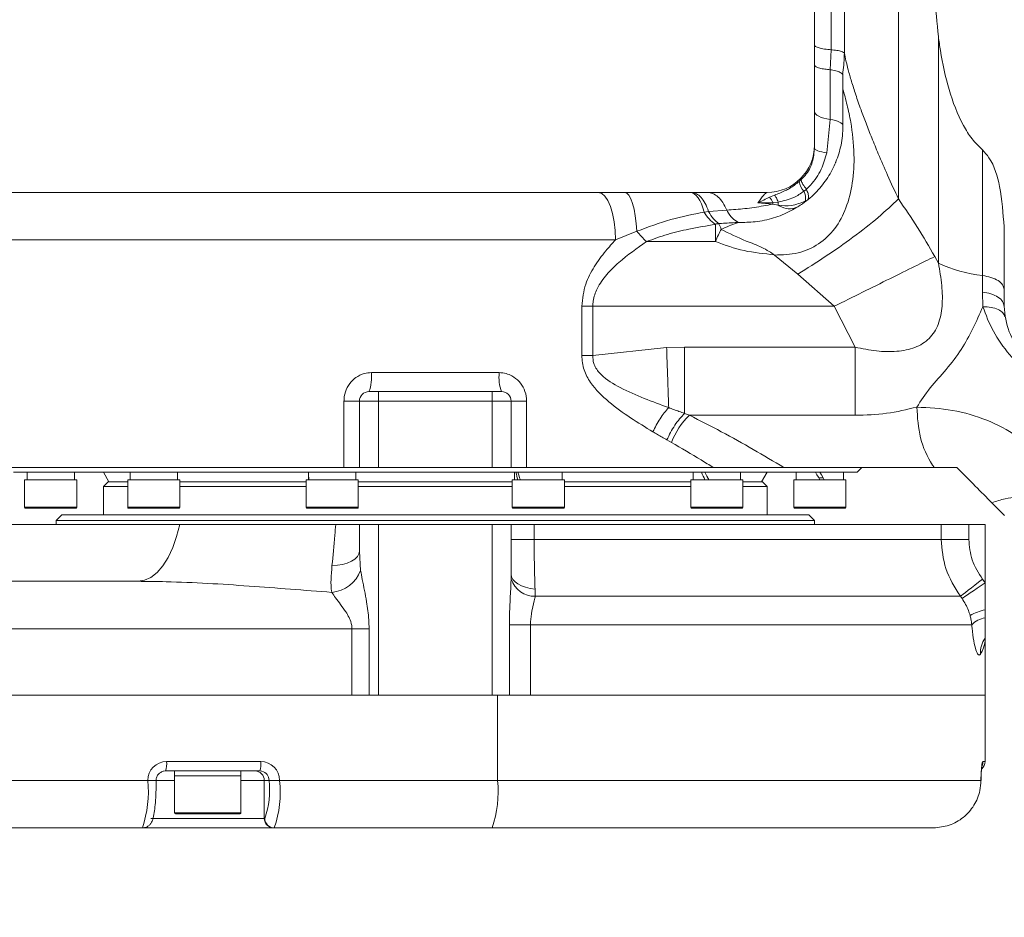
# Model space of a CAD drawing. Header units: millimetres. Extents: x 51337 to 61814, y -21781 to -12277.
# Tile 53 of 256: x 56261 to 56365, y -18406 to -18311. Entities that reach past the tile are written whole.
import ezdxf

# ---------------------------------------------------------------- set-up
doc = ezdxf.new("R2010")
doc.units = ezdxf.units.MM
doc.header["$LTSCALE"] = 0.3175
for name, color, linetype, lineweight in [('1轮廓实线层', 7, 'Continuous', 18), ('7标注层', 4, 'Continuous', 13), ('粗实线', 7, 'Continuous', 18)]:
    doc.layers.add(name, color=color, linetype=linetype, lineweight=lineweight)
doc.styles.add('标准汉字', font='gbenor.shx', dxfattribs={"bigfont": 'gbcbig.shx'})
doc.dimstyles.new('M1：15', dxfattribs={"dimscale": 15, "dimtxt": 3.5, "dimasz": 2.5, "dimexe": 2, "dimexo": 0, "dimgap": 0.5, "dimtad": 1, "dimdec": 4, "dimdsep": 46, "dimtxsty": '标准汉字', "dimcen": 5, "dimdle": 5, "dimclrd": 1, "dimclre": 1, "dimclrt": 256, "dimadec": 4, "dimazin": 2, "dimtfac": 1, "dimtdec": 4, "dimtmove": 0, "dimatfit": 3, "dimfxl": 1, "dimtolj": 1, "dimarcsym": 0})

# ---------------------------------------------------------------- blocks, each defined once
blk = doc.blocks.new('*D34')
at = {"layer": '7标注层', "color": 1, "lineweight": -2, "ltscale": 30, "transparency": 16777216}
blk.add_line((54654.41, -18378.15), (54761.15, -18359.33), dxfattribs=at)
blk.add_arc((55072.94, -18304.36), 346.6, 196.2021, 353.7979, dxfattribs=at)
at = {"layer": '7标注层', "color": 1, "lineweight": 20, "ltscale": 30, "transparency": 16777216}
for points in [[(55411.28, -18341.46), (55423.76, -18342.14), (55419.55, -18304.36)], [(54734.02, -18402.48), (54746.2, -18399.65), (54731.61, -18364.54)]]:
    blk.add_solid(points, dxfattribs=at)
at = {"layer": 'Defpoints', "color": 0, "lineweight": 20, "ltscale": 30, "transparency": 16777216}
for p in [(54794.67, -18304.36), (56512.47, -18304.36), (54654.41, -18378.15), (54935.66, -18622.61), (53093.16, -18653.45)]:
    blk.add_point(p, dxfattribs=at)
at = {"layer": '7标注层', "ltscale": 30, "transparency": 16777216, "insert": (55100.21, -18616.02), "char_height": 52.5, "attachment_point": 5, "rotation": 5, "style": '标准汉字'}
blk.add_mtext('\\A1;165%%D', dxfattribs=at)

msp = doc.modelspace()

# ---------------------------------------------------------------- linework, layer by layer
at = {"layer": '1轮廓实线层', "ltscale": 30}
for points in [[(56344.94444, -18320.79561), (56344.974, -18320.93648), (56345.06186, -18321.074), (56345.2061, -18321.20496), (56345.40327, -18321.32623), (56345.64861, -18321.43498), (56345.93638, -18321.52862), (56346.25967, -18321.60493), (56346.6111, -18321.66212)], [(56347.94446, -18322.35532), (56347.92086, -18322.24264), (56347.85052, -18322.13261), (56347.73513, -18322.02785), (56347.57741, -18321.93083), (56347.38119, -18321.84384), (56347.151, -18321.76893), (56346.8922, -18321.70786), (56346.6111, -18321.66212)], [(56344.94444, -18324.67689), (56344.96661, -18324.75211), (56345.03277, -18324.82598), (56345.14185, -18324.8972), (56345.29169, -18324.96453), (56345.47981, -18325.02673), (56345.70273, -18325.08274), (56345.95652, -18325.13153), (56346.2369, -18325.17225)], [(56322.14924, -18329.35532), (56322.50257, -18329.4514), (56322.84232, -18329.73592), (56323.15548, -18330.19798), (56323.4299, -18330.81979), (56323.65509, -18331.57747), (56323.82246, -18332.4419), (56323.92558, -18333.37987), (56323.96026, -18334.35533)], [(56324.92789, -18329.35532), (56325.1514, -18329.43039), (56325.36825, -18329.65333), (56325.57174, -18330.01744), (56325.75603, -18330.5118), (56325.9153, -18331.12155), (56326.04512, -18331.8284), (56326.1412, -18332.61113), (56326.20104, -18333.44624)], [(56331.82248, -18329.35532), (56332.03884, -18329.39026), (56332.25211, -18329.49459), (56332.45941, -18329.66684), (56332.65789, -18329.90462), (56332.84458, -18330.20461), (56333.01707, -18330.5626), (56333.17276, -18330.97358), (56333.30961, -18331.43184)], [(56321.56523, -18341.35545), (56321.41598, -18341.35545), (56321.26697, -18341.35543), (56321.11832, -18341.35543), (56320.97026, -18341.35543), (56320.82303, -18341.35543), (56320.67688, -18341.35543), (56320.53204, -18341.35545), (56320.38852, -18341.35545)], [(56345.05149, -18358.85533), (56345.20443, -18359.12028), (56345.35857, -18359.38728), (56345.5133, -18359.65533)], [(56345.5133, -18358.85533), (56345.66804, -18359.12335), (56345.8223, -18359.39037), (56345.97524, -18359.65533)], [(56273.55631, -18370.35533), (56274.25369, -18370.25051), (56274.9364, -18369.93827), (56275.59014, -18369.42517), (56276.20121, -18368.72192), (56276.75696, -18367.8433), (56277.2456, -18366.80772), (56277.65687, -18365.63687), (56277.9822, -18364.35533)], [(56294.04815, -18368.7052), (56294.61845, -18368.66706), (56295.16407, -18368.57416), (56295.66475, -18368.42996), (56296.10213, -18368.23975), (56296.46023, -18368.0105), (56296.72595, -18367.75065), (56296.88927, -18367.46976), (56296.94446, -18367.17816)], [(56312.94449, -18369.59926), (56312.99098, -18369.87818), (56313.12927, -18370.14844), (56313.35493, -18370.40167), (56313.66094, -18370.62999), (56314.03776, -18370.82629), (56314.47383, -18370.98453), (56314.95555, -18371.09976), (56315.46803, -18371.16841)], [(56360.33865, -18371.93791), (56360.45023, -18371.85178), (56360.62785, -18371.7147), (56360.86627, -18371.53075), (56361.15833, -18371.30538), (56361.49522, -18371.0453), (56361.86727, -18370.75825), (56362.26304, -18370.45275), (56362.6711, -18370.1379)], [(56360.5146, -18372.17316), (56360.6331, -18372.09224), (56360.81966, -18371.96488), (56361.06881, -18371.79484), (56361.37303, -18371.58712), (56361.7235, -18371.34782), (56362.10998, -18371.08401), (56362.52101, -18370.80342), (56362.94444, -18370.51432)], [(56276.22672, -18390.38916), (56276.2893, -18390.37453), (56276.48314, -18390.35531)], [(56286.41888, -18390.35531), (56286.61271, -18390.37453), (56286.64943, -18390.38264)]]:
    msp.add_lwpolyline(points, dxfattribs=at)
for centre, radius, start, end in [((56339.94446, -18324.35532), 5, 270, 0), ((56345.61625, -18327.7093), 2.34978, 192.4542895, 220.4243449), ((56338.37994, -18331.39051), 2.38835, 23.6805781, 39.8292109), ((56342.52894, -18329.95028), 1.48344, 348.2806789, 28.9160035), ((56356.72975, -18331.0002), 16.17257, 177.9839585, 178.5246376), ((56336.69813, -18329.50602), 3.89755, 209.611155, 235.6586193), ((56332.48366, -18333.9575), 2.71125, 15.2518293, 28.919102), ((56335.62543, -18325.66895), 12.21905, 219.5304787, 226.532702), ((56364.25576, -18323.68897), 14.51826, 244.5437362, 263.7275318), ((56294.11382, -18348.84702), 4.11693, 338.5084179, 6.8593227), ((56315.77204, -18348.84717), 4.114, 173.1336189, 201.5053599), ((56297.94446, -18351.35532), 1, 90, 180), ((56311.94446, -18351.35532), 1, 0, 90), ((56337.52803, -18358.7275), 8.24844, 134.5159032, 158.6117444), ((56261.72557, -18362.55532), 0.1, 180, 270), ((56267.02557, -18362.55532), 0.1, 270, 0), ((56272.59597, -18362.55532), 0.1, 180, 270), ((56277.89597, -18362.55532), 0.1, 270, 0), ((56291.42406, -18362.55532), 0.1, 180, 270), ((56296.72406, -18362.55532), 0.1, 270, 0), ((56313.16486, -18362.55532), 0.1, 180, 270), ((56318.46486, -18362.55532), 0.1, 270, 0), ((56331.99294, -18362.55532), 0.1, 180, 270), ((56337.29294, -18362.55532), 0.1, 270, 360), ((56342.86334, -18362.55532), 0.1, 180, 270), ((56348.16334, -18362.55532), 0.1, 270, 0), ((56293.71188, -18367.94621), 3.59087, 275.1747539, 339.1766635), ((56315.44687, -18369.29096), 2.64724, 198.6590097, 270.8579279), ((56364.39453, -18379.66218), 6.47142, 102.9484761, 118.0099776), ((56363.3265, -18376.65779), 2.48222, 98.8540847, 136.1411336), ((56365.31252, -18377.97681), 2.87002, 145.5995224, 181.5301213), ((56276.60273, -18391.34888), 1.99357, 90.1856336, 180.1852448), ((56274.30241, -18389.60221), 2.3071, 340.9479484, 6.1430714), ((56284.23815, -18389.60221), 2.3071, 340.9479484, 6.1430714), ((56286.52555, -18391.349), 1.99369, 359.8181264, 89.8144323), ((56361.94446, -18389.35532), 1, 309.5823961, 360), ((56361.71911, -18389.35559), 1.00182, 332.3460171, 0.0154218), ((56285.90909, -18391.35206), 0.99676, 359.8125355, 89.812295), ((56286.4135, -18391.35325), 0.99887, 359.8806909, 76.3378726), ((56263.14347, -18392.58943), 11.53193, 340.9397416, 6.1433382), ((56278.2386, -18392.34258), 9.22674, 340.9420778, 6.1423889), ((56277.0522, -18392.58902), 11.5332, 340.9397729, 6.1406094), ((56300.04062, -18392.58898), 11.53582, 340.9440683, 6.1390114), ((56277.54446, -18394.75532), 0.1, 180, 270), ((56284.34446, -18394.75532), 0.1, 270, 360), ((56287.90281, -18395.35836), 0.99697, 179.8261625, 269.8072499), ((56287.95633, -18395.35859), 0.99673, 179.8125216, 269.8140165)]:
    msp.add_arc(centre, radius, start, end, dxfattribs=at)
at = {"layer": '粗实线', "ltscale": 30}
for p, q in [((56353.8024, -18259.56344), (56353.8024, -18330.04)), ((56348.10098, -18270.09902), (56348.10098, -18314.66361)), ((56346.70683, -18271.26679), (56346.70683, -18314.31208)), ((56344.94444, -18313.8066), (56344.94444, -18272.94662)), ((56358.0155, -18312.92403), (56358.0155, -18336.7977)), ((56344.94444, -18315.93702), (56344.94444, -18313.8066)), ((56346.70683, -18314.31209), (56346.61563, -18316.40982)), ((56344.94444, -18320.79561), (56344.94444, -18315.93596)), ((56346.6111, -18316.40663), (56346.6111, -18321.66212)), ((56347.94446, -18318.46026), (56347.94446, -18317.2414)), ((56347.94446, -18318.46028), (56347.94446, -18322.35532)), ((56344.94444, -18324.67689), (56344.94444, -18320.79561)), ((56346.6111, -18321.66212), (56346.2369, -18325.17225)), ((56362.66955, -18338.12032), (56362.66955, -18324.85681)), ((56343.32176, -18328.21605), (56343.54277, -18328.00389)), ((56344.10044, -18329.03724), (56343.82745, -18329.233)), ((56344.08685, -18329.01444), (56344.10044, -18329.03724)), ((56257.44446, -18329.35532), (56322.14924, -18329.35532)), ((56322.14924, -18329.35532), (56324.92789, -18329.35532)), ((56331.82248, -18329.35532), (56331.97149, -18329.35532)), ((56331.97149, -18329.35532), (56333.6608, -18329.35532)), ((56340.21409, -18329.86077), (56340.74279, -18329.64187)), ((56343.96728, -18330.3009), (56343.98147, -18330.25159)), ((56335.69165, -18331.20795), (56333.77298, -18331.34541)), ((56340.56254, -18330.5838), (56338.96299, -18330.45316)), ((56341.12128, -18330.70769), (56340.56254, -18330.5838)), ((56341.1202, -18330.36148), (56340.56719, -18330.43126)), ((56341.12116, -18330.70763), (56341.1202, -18330.36146)), ((56333.77298, -18331.3454), (56333.30961, -18331.43184)), ((56334.49944, -18332.72419), (56334.49944, -18334.53714)), ((56364.94442, -18341.35533), (56364.94442, -18332.99186)), ((56323.96026, -18334.35533), (56252.44447, -18334.35533)), ((56326.20104, -18333.44624), (56323.96026, -18334.35533)), ((56334.49944, -18334.53714), (56327.21945, -18334.53714)), ((56340.72133, -18335.95075), (56343.19576, -18337.95429)), ((56357.63093, -18336.10826), (56358.0155, -18336.7977)), ((56343.19576, -18337.95429), (56347.02428, -18341.35534)), ((56362.65453, -18339.85353), (56362.66955, -18338.12032)), ((56362.7102, -18341.41039), (56362.65453, -18339.85351)), ((56320.38852, -18346.5415), (56320.38852, -18341.35545)), ((56321.56523, -18341.35545), (56321.56523, -18346.54147)), ((56326.31131, -18341.35552), (56321.56523, -18341.35545)), ((56329.94445, -18341.35524), (56326.31131, -18341.35552)), ((56347.02428, -18341.35534), (56329.94445, -18341.35524)), ((56349.24587, -18345.66211), (56347.02428, -18341.35534)), ((56321.56523, -18346.54147), (56329.34531, -18345.69547)), ((56329.34531, -18345.69547), (56331.24205, -18345.66211)), ((56331.24205, -18345.66211), (56331.24205, -18352.65564)), ((56331.24205, -18345.66211), (56349.24587, -18345.66211)), ((56349.24587, -18345.66211), (56349.24587, -18352.8459)), ((56321.56523, -18346.5415), (56320.38852, -18346.5415)), ((56298.20128, -18348.35533), (56311.68755, -18348.35533)), ((56297.94451, -18350.35532), (56298.94443, -18350.35532)), ((56298.94443, -18350.35532), (56298.94443, -18351.35532)), ((56298.94443, -18350.35532), (56310.9444, -18350.35532)), ((56310.9444, -18350.35532), (56311.94445, -18350.35532)), ((56310.9444, -18350.35532), (56310.9444, -18351.35532)), ((56296.94446, -18351.35532), (56295.31141, -18351.35532)), ((56295.31141, -18358.35532), (56295.31141, -18351.35532)), ((56298.94443, -18351.35532), (56296.94446, -18351.35532)), ((56296.94446, -18358.35532), (56296.94446, -18351.35532)), ((56298.94443, -18351.35532), (56298.94443, -18358.35532)), ((56310.9444, -18351.35532), (56298.94443, -18351.35532)), ((56310.9444, -18358.35532), (56310.9444, -18351.35532)), ((56312.94449, -18351.35532), (56310.9444, -18351.35532)), ((56312.94449, -18351.35532), (56312.94449, -18358.35532)), ((56312.94449, -18351.35532), (56314.57754, -18351.35532)), ((56314.57754, -18351.35532), (56314.57754, -18358.35532)), ((56331.24205, -18352.65564), (56331.74499, -18352.8459)), ((56331.74499, -18352.8459), (56349.24587, -18352.8459)), ((56329.84765, -18355.71941), (56329.38023, -18355.45306)), ((56252.44447, -18358.35532), (56295.31141, -18358.35532)), ((56260.44448, -18358.85533), (56316.46188, -18358.85533)), ((56261.87559, -18358.85533), (56261.87559, -18359.65533)), ((56266.87559, -18359.65533), (56266.87559, -18358.85533)), ((56269.94451, -18358.85533), (56270.52184, -18359.85533)), ((56272.74593, -18358.85533), (56272.74593, -18359.65533)), ((56277.74592, -18359.65533), (56277.74592, -18358.85533)), ((56296.94446, -18358.35532), (56295.31141, -18358.35532)), ((56296.57408, -18359.65533), (56296.57408, -18358.85533)), ((56298.94443, -18358.35532), (56296.94446, -18358.35532)), ((56310.9444, -18358.35532), (56298.94443, -18358.35532)), ((56312.94449, -18358.35532), (56310.9444, -18358.35532)), ((56314.57754, -18358.35532), (56312.94449, -18358.35532)), ((56313.31488, -18358.85533), (56313.31488, -18359.65533)), ((56314.57754, -18358.35532), (56334.2696, -18358.35532)), ((56316.46188, -18358.85533), (56349.44447, -18358.85533)), ((56318.31487, -18359.65533), (56318.31487, -18358.85533)), ((56332.14291, -18358.85533), (56332.14291, -18359.65533)), ((56337.14291, -18359.65533), (56337.14291, -18358.85533)), ((56339.36711, -18359.85533), (56339.94444, -18358.85533)), ((56341.71184, -18358.35532), (56357.57204, -18358.35532)), ((56343.01337, -18358.85533), (56343.01337, -18359.65533)), ((56348.01336, -18359.65533), (56348.01336, -18358.85533)), ((56349.44447, -18358.85533), (56349.94443, -18358.35532)), ((56359.94442, -18358.35532), (56357.57204, -18358.35532)), ((56261.62561, -18359.65533), (56261.62561, -18362.55533)), ((56267.12557, -18359.65533), (56261.62561, -18359.65533)), ((56267.12557, -18362.55533), (56267.12557, -18359.65533)), ((56270.44447, -18359.85533), (56269.94451, -18360.35532)), ((56269.94451, -18360.35532), (56269.94451, -18363.35533)), ((56269.94451, -18360.35532), (56271.13708, -18360.35532)), ((56270.44447, -18359.85533), (56271.62, -18359.85533)), ((56271.13708, -18360.35532), (56272.49595, -18360.35532)), ((56271.62, -18359.85533), (56272.44445, -18359.85533)), ((56272.49595, -18359.65533), (56272.49595, -18362.55533)), ((56277.99602, -18359.65533), (56272.49595, -18359.65533)), ((56277.99602, -18362.55533), (56277.99602, -18359.65533)), ((56277.99602, -18359.85533), (56291.3241, -18359.85533)), ((56277.99602, -18360.35532), (56291.3241, -18360.35532)), ((56291.3241, -18359.65533), (56291.3241, -18362.55533)), ((56296.82406, -18359.65533), (56291.3241, -18359.65533)), ((56296.82406, -18362.55533), (56296.82406, -18359.65533)), ((56296.82406, -18359.85533), (56313.06489, -18359.85533)), ((56296.82406, -18360.35532), (56313.06489, -18360.35532)), ((56313.06489, -18359.65533), (56313.06489, -18362.55533)), ((56313.43325, -18359.65533), (56313.06489, -18359.65533)), ((56318.56485, -18359.65533), (56313.43325, -18359.65533)), ((56318.56485, -18362.55533), (56318.56485, -18359.65533)), ((56318.56485, -18359.85533), (56331.89293, -18359.85533)), ((56318.56485, -18360.35532), (56331.89293, -18360.35532)), ((56331.89293, -18359.65533), (56331.89293, -18362.55533)), ((56333.26789, -18359.65533), (56331.89293, -18359.65533)), ((56337.39289, -18359.65533), (56333.26789, -18359.65533)), ((56337.39289, -18362.55533), (56337.39289, -18359.65533)), ((56337.39289, -18360.35532), (56339.94444, -18360.35532)), ((56337.4445, -18359.85533), (56339.44448, -18359.85533)), ((56339.94444, -18360.35532), (56339.44448, -18359.85533)), ((56339.94444, -18363.35533), (56339.94444, -18360.35532)), ((56342.76338, -18359.65533), (56342.76338, -18362.55533)), ((56345.5133, -18359.65533), (56342.76338, -18359.65533)), ((56345.85973, -18359.45532), (56345.39791, -18359.45532)), ((56348.26334, -18359.65533), (56345.5133, -18359.65533)), ((56348.26334, -18362.55533), (56348.26334, -18359.65533)), ((56364.99401, -18363.40489), (56363.65779, -18362.06861)), ((56261.62561, -18362.55533), (56265.75061, -18362.55533)), ((56265.70054, -18362.65532), (56261.72562, -18362.65532)), ((56265.54449, -18363.35533), (56264.94451, -18363.95532)), ((56265.54449, -18363.35533), (56344.34446, -18363.35533)), ((56267.02555, -18362.65532), (56265.70054, -18362.65532)), ((56265.75061, -18362.55533), (56267.12557, -18362.55533)), ((56272.49595, -18362.55533), (56277.62755, -18362.55533)), ((56277.54088, -18362.65532), (56272.59596, -18362.65532)), ((56277.89601, -18362.65532), (56277.54088, -18362.65532)), ((56277.62755, -18362.55533), (56277.99602, -18362.55533)), ((56291.3241, -18362.55533), (56296.82406, -18362.55533)), ((56296.72404, -18362.65532), (56291.42412, -18362.65532)), ((56313.06489, -18362.55533), (56318.56485, -18362.55533)), ((56318.46484, -18362.65532), (56313.16491, -18362.65532)), ((56331.89293, -18362.55533), (56337.39289, -18362.55533)), ((56337.29299, -18362.65532), (56331.99294, -18362.65532)), ((56342.76338, -18362.55533), (56348.26334, -18362.55533)), ((56348.16333, -18362.65532), (56342.8634, -18362.65532)), ((56344.94444, -18363.95532), (56344.34446, -18363.35533)), ((56255.51434, -18364.35533), (56277.9822, -18364.35533)), ((56264.94451, -18363.95532), (56264.94451, -18364.35533)), ((56344.94444, -18363.95532), (56264.94451, -18363.95532)), ((56296.94446, -18367.17816), (56296.94446, -18364.35533)), ((56296.94446, -18364.35533), (56298.94443, -18364.35533)), ((56298.94443, -18364.35533), (56298.94443, -18382.35532)), ((56298.94443, -18364.35533), (56310.9444, -18364.35533)), ((56310.9444, -18382.35532), (56310.9444, -18364.35533)), ((56310.9444, -18364.35533), (56312.94449, -18364.35533)), ((56312.94449, -18364.35533), (56312.94449, -18369.59926)), ((56312.94449, -18364.35533), (56315.37553, -18364.35533)), ((56315.37553, -18364.35533), (56315.37553, -18365.93789)), ((56358.31817, -18364.35533), (56315.37553, -18364.35533)), ((56344.94444, -18364.35533), (56344.94444, -18363.95532)), ((56358.31817, -18365.93789), (56358.31817, -18364.35533)), ((56358.31817, -18364.35533), (56361.2295, -18364.35533)), ((56361.2295, -18364.35533), (56361.2295, -18365.93789)), ((56361.2295, -18364.35533), (56362.94444, -18364.35533)), ((56362.94444, -18370.51432), (56362.94444, -18364.35533)), ((56312.94449, -18365.93789), (56315.37553, -18365.93789)), ((56315.37553, -18365.93789), (56358.31817, -18365.93789)), ((56358.31817, -18365.93789), (56361.2295, -18365.93789)), ((56296.94446, -18367.17816), (56297.0682, -18369.22272)), ((56312.93877, -18370.1379), (56312.94449, -18369.59926)), ((56240.94447, -18370.35533), (56273.55631, -18370.35533)), ((56362.6711, -18370.1379), (56362.94444, -18370.51432)), ((56362.94444, -18373.35532), (56362.94444, -18370.51432)), ((56315.46803, -18371.16841), (56315.48651, -18371.93791)), ((56360.33865, -18371.93791), (56315.48651, -18371.93791)), ((56360.5146, -18372.17316), (56360.33865, -18371.93791)), ((56362.94444, -18373.35532), (56362.94444, -18374.20515)), ((56362.94444, -18374.20515), (56362.94444, -18376.35532)), ((56296.15303, -18375.35532), (56241.51047, -18375.35532)), ((56296.15303, -18382.35532), (56296.15303, -18375.35532)), ((56296.15303, -18375.35532), (56297.9637, -18375.35532)), ((56297.9637, -18375.35532), (56297.9637, -18382.35532)), ((56312.76294, -18382.35532), (56312.76294, -18374.9379)), ((56312.76294, -18374.9379), (56314.972, -18374.9379)), ((56314.972, -18374.9379), (56314.972, -18382.35532)), ((56361.5367, -18374.9379), (56314.972, -18374.9379)), ((56362.94444, -18382.35532), (56362.94444, -18376.35532)), ((56296.15303, -18382.35532), (56108.87643, -18382.35532)), ((56132.37842, -18382.35532), (56296.15303, -18382.35532)), ((56297.9637, -18382.35532), (56296.15303, -18382.35532)), ((56298.94443, -18382.35532), (56297.9637, -18382.35532)), ((56298.94443, -18382.35532), (56310.9444, -18382.35532)), ((56312.76294, -18382.35532), (56310.9444, -18382.35532)), ((56311.51029, -18391.35533), (56311.51029, -18382.35532)), ((56314.972, -18382.35532), (56312.76294, -18382.35532)), ((56362.94444, -18382.35532), (56314.972, -18382.35532)), ((56362.94444, -18389.35532), (56362.94444, -18382.35532)), ((56276.59627, -18389.35532), (56286.53201, -18389.35532)), ((56362.72093, -18389.35532), (56362.94444, -18389.35532)), ((56286.41888, -18390.35531), (56276.48314, -18390.35531)), ((56277.44444, -18390.35531), (56277.44444, -18390.85533)), ((56284.44441, -18390.85533), (56284.44441, -18390.35531)), ((56206.32013, -18391.35533), (56274.60917, -18391.35533)), ((56274.60917, -18391.35533), (56275.49597, -18391.35533)), ((56277.44444, -18391.35533), (56275.49597, -18391.35533)), ((56277.44444, -18390.85533), (56277.44444, -18394.75532)), ((56284.44441, -18390.85533), (56277.44444, -18390.85533)), ((56277.44444, -18390.85533), (56282.85881, -18390.85533)), ((56282.85881, -18390.85533), (56284.44441, -18390.85533)), ((56284.44441, -18394.75532), (56284.44441, -18390.85533)), ((56286.90585, -18391.35533), (56284.44441, -18391.35533)), ((56287.41237, -18391.35533), (56286.90585, -18391.35533)), ((56286.90585, -18391.35533), (56286.90585, -18395.35533)), ((56287.41237, -18391.35533), (56288.51922, -18391.35533)), ((56288.51922, -18391.35533), (56311.51029, -18391.35533)), ((56311.51029, -18391.35533), (56362.5054, -18391.35533)), ((56274.9445, -18395.35533), (56286.90585, -18395.35533)), ((56277.44444, -18394.75532), (56280.94443, -18394.75532)), ((56280.94443, -18394.85531), (56277.54446, -18394.85531)), ((56280.94443, -18394.75532), (56284.44441, -18394.75532)), ((56284.34451, -18394.85531), (56280.94443, -18394.85531)), ((56286.90585, -18395.35533), (56286.95961, -18395.35533)), ((56274.04316, -18396.35532), (56205.49794, -18396.35532)), ((56287.89945, -18396.35532), (56274.04316, -18396.35532)), ((56287.9531, -18396.35532), (56287.89945, -18396.35532)), ((56310.94428, -18396.35532), (56287.9531, -18396.35532)), ((56357.48013, -18396.35532), (56310.94428, -18396.35532))]:
    msp.add_line(p, q, dxfattribs=at)
for centre, major_axis, ratio, start_param, end_param in [((56294.07406, -18358.85532), (0, 4.33013), 0.577350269, 1.570796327, 1.756615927), ((56294.07406, -18359.65532), (0, 4.33013), 0.577350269, 1.478288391, 1.570796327), ((56315.81486, -18359.65532), (-1.59199, 4.27008), 0.45141623, 1.218240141, 1.404059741), ((56315.81486, -18358.85532), (-1.59199, 4.27008), 0.45141623, 1.404059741, 1.589879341), ((56334.64294, -18359.65532), (-2.30039, 4.29832), 0.227735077, 1.26369479, 1.44951439), ((56334.64294, -18358.85532), (-2.30039, 4.29832), 0.227735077, 1.44951439, 1.63533399), ((56334.64294, -18359.65532), (-1.56427, 2.92286), 0.227735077, 1.32645351, 1.44951439)]:
    msp.add_ellipse(centre, major_axis=major_axis, ratio=ratio, start_param=start_param, end_param=end_param, dxfattribs=at)
for points, knots in [([(56358.0155, -18295.78661), (56357.73165, -18298.61753), (56357.15892, -18304.32967), (56357.7283, -18310.04248), (56358.0155, -18312.92403)], [0, 0, 0, 0, 57487.23114477, 115995.768334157, 115995.768334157, 115995.768334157, 115995.768334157]), ([(56362.66955, -18324.85681), (56362.28353, -18324.48444), (56361.49484, -18323.72364), (56360.20993, -18321.61482), (56359.03557, -18318.4888), (56358.35259, -18315.29502), (56358.08525, -18313.41462), (56358.0155, -18312.92403)], [0, 0, 0, 0, 31101.599543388, 63544.741784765, 142628.021641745, 224345.00784766, 253190.591992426, 253190.591992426, 253190.591992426, 253190.591992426]), ([(56344.94444, -18313.8066), (56344.96885, -18313.86269), (56345.01767, -18313.97489), (56345.40253, -18314.12541), (56345.96861, -18314.24761), (56346.46075, -18314.29059), (56346.70683, -18314.31208)], [0, 0, 0, 0, 51403.695906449, 102805.950474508, 154212.580999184, 205619.345860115, 205619.345860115, 205619.345860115, 205619.345860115]), ([(56348.10098, -18314.66361), (56348.04568, -18314.61368), (56347.93507, -18314.51382), (56347.46567, -18314.39238), (56347.01269, -18314.33346), (56346.74597, -18314.31481), (56346.70683, -18314.31208)], [0, 0, 0, 0, 64828.859329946, 129663.458092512, 194491.936677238, 205642.056656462, 205642.056656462, 205642.056656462, 205642.056656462]), ([(56348.10098, -18314.66356), (56348.07259, -18315.33773), (56348.0411, -18316.08567), (56347.92178, -18316.81768), (56347.91001, -18316.88987)], [0, 0, 0, 0, 104540.972961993, 115979.419387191, 115979.419387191, 115979.419387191, 115979.419387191]), ([(56348.10098, -18314.66359), (56348.15282, -18314.92977), (56348.26009, -18315.48058), (56348.50961, -18316.47596), (56348.84792, -18317.66356), (56349.29947, -18319.07529), (56349.817, -18320.5582), (56350.38715, -18322.08569), (56350.99617, -18323.63496), (56351.7516, -18325.46467), (56352.68164, -18327.61701), (56353.41731, -18329.20746), (56353.8024, -18330.04)], [0, 0, 0, 0, 32146.79897252, 66522.103745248, 108170.835508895, 153430.152341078, 202561.02965913, 245028.288732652, 290343.357050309, 338626.804563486, 403449.232641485, 474655.110749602, 474655.110749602, 474655.110749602, 474655.110749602]), ([(56344.94444, -18315.93702), (56344.97593, -18315.99739), (56345.03596, -18316.11246), (56345.46388, -18316.25592), (56345.99928, -18316.35636), (56346.4189, -18316.39274), (56346.61575, -18316.4098)], [0, 0, 0, 0, 59861.408816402, 114092.41379054, 162684.97491039, 205625.142269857, 205625.142269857, 205625.142269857, 205625.142269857]), ([(56347.91001, -18316.88987), (56347.85856, -18316.83833), (56347.74879, -18316.72835), (56347.34332, -18316.56205), (56346.91888, -18316.45835), (56346.65285, -18316.41363), (56346.61349, -18316.40701)], [0, 0, 0, 0, 56784.59364164, 121174.494511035, 193147.191122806, 205646.611083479, 205646.611083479, 205646.611083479, 205646.611083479]), ([(56347.91001, -18316.88987), (56347.91339, -18316.89617), (56347.92031, -18316.90905), (56347.93098, -18316.95401), (56347.94247, -18317.05878), (56347.94366, -18317.16845), (56347.94446, -18317.2414)], [0, 0, 0, 0, 25219.002391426, 51520.097693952, 103128.613407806, 205656.002087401, 205656.002087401, 205656.002087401, 205656.002087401]), ([(56340.72133, -18335.95075), (56341.56334, -18335.92755), (56343.19924, -18335.88246), (56345.46167, -18334.8808), (56347.21171, -18333.19352), (56348.38465, -18330.94593), (56349.03339, -18328.2802), (56349.19514, -18325.19799), (56348.88425, -18322.36781), (56348.37484, -18320.01636), (56348.09421, -18319.00172), (56347.94446, -18318.46028)], [0, 0, 0, 0, 46543.757460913, 90427.829214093, 134368.192656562, 180938.060026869, 232041.875167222, 287877.102458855, 351873.154971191, 389397.258965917, 432332.168670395, 432332.168670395, 432332.168670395, 432332.168670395]), ([(56343.1774, -18330.87686), (56343.34897, -18330.76694), (56344.08943, -18330.29255), (56345.23476, -18329.28706), (56346.20659, -18328.04779), (56346.77872, -18327.06328), (56347.03301, -18326.53394), (56347.15069, -18326.26053), (56347.18487, -18326.17825), (56347.42894, -18325.58673), (56347.7041, -18324.68252), (56347.9131, -18323.38722), (56347.93402, -18322.69878), (56347.94446, -18322.35532)], [0, 0, 0, 0, 29772.265343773, 128491.348980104, 226371.222205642, 275749.539526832, 310870.57302702, 320623.166546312, 323544.591886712, 325165.816380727, 423218.685407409, 472726.865959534, 522018.03270763, 522018.03270763, 522018.03270763, 522018.03270763]), ([(56343.54277, -18328.00389), (56343.68218, -18327.86141), (56344.18664, -18327.34582), (56344.80403, -18326.21476), (56344.89922, -18325.17212), (56344.94444, -18324.67689)], [0, 0, 0, 0, 27281.416101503, 98726.002883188, 163360.764112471, 163360.764112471, 163360.764112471, 163360.764112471]), ([(56364.94442, -18332.99186), (56364.83879, -18331.56881), (56364.65407, -18329.08019), (56363.85571, -18326.20957), (56362.9067, -18325.12727), (56362.66955, -18324.85681)], [0, 0, 0, 0, 81827.185081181, 143099.016085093, 163511.98696614, 163511.98696614, 163511.98696614, 163511.98696614]), ([(56346.2369, -18325.17225), (56346.07327, -18325.76458), (56345.73015, -18327.00661), (56344.85579, -18328.25255), (56344.23891, -18328.8754), (56344.0876, -18329.01375), (56344.08685, -18329.01444)], [0, 0, 0, 0, 84634.47088569, 177467.258505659, 205495.680426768, 205636.244282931, 205636.244282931, 205636.244282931, 205636.244282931]), ([(56343.54277, -18328.00389), (56343.54269, -18328.00547), (56343.54096, -18328.03748), (56343.55812, -18328.16157), (56343.69517, -18328.47248), (56343.95628, -18328.83378), (56344.08685, -18329.01444)], [0, 0, 0, 0, 1936.376239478, 39153.292842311, 122391.754087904, 205638.751652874, 205638.751652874, 205638.751652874, 205638.751652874]), ([(56340.74279, -18329.64187), (56341.11335, -18329.49549), (56341.63047, -18329.29121), (56342.5357, -18328.82517), (56342.99628, -18328.46827), (56343.32176, -18328.21605)], [0, 0, 0, 0, 69554.81982294, 97065.076084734, 163344.580355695, 163344.580355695, 163344.580355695, 163344.580355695]), ([(56344.25386, -18330.111), (56344.28808, -18330.04143), (56344.35652, -18329.90228), (56344.29189, -18329.50805), (56344.16107, -18329.18635), (56344.10044, -18329.03724)], [0, 0, 0, 0, 57040.624458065, 114085.256762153, 163369.296276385, 163369.296276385, 163369.296276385, 163369.296276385]), ([(56324.92789, -18329.35532), (56326.09076, -18329.35532), (56328.41798, -18329.35532), (56330.68716, -18329.35532), (56331.82248, -18329.35532)], [0, 0, 0, 0, 57901.862405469, 115877.712599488, 115877.712599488, 115877.712599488, 115877.712599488]), ([(56331.97149, -18329.35532), (56332.14545, -18329.38099), (56332.49336, -18329.43233), (56332.98587, -18329.8455), (56333.43101, -18330.46821), (56333.65898, -18331.05301), (56333.77298, -18331.34541)], [0, 0, 0, 0, 51385.169508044, 102762.689873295, 154141.419909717, 205524.043141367, 205524.043141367, 205524.043141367, 205524.043141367]), ([(56333.6608, -18329.35532), (56333.85474, -18329.37907), (56334.24259, -18329.42657), (56334.79391, -18329.80964), (56335.2965, -18330.38802), (56335.55993, -18330.93463), (56335.69165, -18331.20794)], [0, 0, 0, 0, 51388.917664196, 102771.4964477, 154157.30592235, 205542.642466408, 205542.642466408, 205542.642466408, 205542.642466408]), ([(56333.6608, -18329.35532), (56334.44917, -18329.35532), (56336.03907, -18329.35532), (56338.17623, -18329.35532), (56339.51825, -18329.35532), (56339.94444, -18329.35532)], [0, 0, 0, 0, 65583.775440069, 132263.159138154, 163293.292006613, 163293.292006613, 163293.292006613, 163293.292006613]), ([(56338.96299, -18330.45316), (56338.96752, -18330.45094), (56339.37372, -18330.25181), (56339.79626, -18330.05519), (56340.21409, -18329.86077)], [0, 0, 0, 0, 1292.916689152, 115952.976440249, 115952.976440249, 115952.976440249, 115952.976440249]), ([(56338.96299, -18330.45316), (56339.18316, -18330.14898), (56339.62171, -18329.54307), (56339.83716, -18329.41773), (56339.94444, -18329.35532)], [0, 0, 0, 0, 58211.609435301, 115951.992330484, 115951.992330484, 115951.992330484, 115951.992330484]), ([(56340.74279, -18329.64187), (56340.8017, -18329.72488), (56340.91954, -18329.89092), (56341.05331, -18330.2046), (56341.1202, -18330.36146)], [0, 0, 0, 0, 57975.061654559, 115961.440269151, 115961.440269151, 115961.440269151, 115961.440269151]), ([(56343.82745, -18329.233), (56343.48266, -18329.46789), (56342.6686, -18330.02249), (56341.6864, -18330.23751), (56341.1202, -18330.36146)], [0, 0, 0, 0, 49118.461203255, 115968.948242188, 115968.948242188, 115968.948242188, 115968.948242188]), ([(56343.98147, -18330.25159), (56343.50309, -18330.45288), (56342.62429, -18330.82266), (56341.59167, -18330.74364), (56341.12116, -18330.70763)], [0, 0, 0, 0, 63127.548726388, 115969.279208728, 115969.279208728, 115969.279208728, 115969.279208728]), ([(56343.19576, -18337.95429), (56344.16686, -18337.35114), (56346.17621, -18336.10314), (56349.08882, -18334.04777), (56351.79523, -18331.93819), (56353.1317, -18330.67429), (56353.8024, -18330.04)], [0, 0, 0, 0, 47826.106374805, 98959.459192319, 152120.684377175, 205677.100960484, 205677.100960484, 205677.100960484, 205677.100960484]), ([(56353.8024, -18330.04), (56354.48829, -18331.03017), (56355.83554, -18332.97512), (56357.03977, -18335.07663), (56357.63093, -18336.10826)], [0, 0, 0, 0, 59078.255634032, 116044.034900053, 116044.034900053, 116044.034900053, 116044.034900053]), ([(56340.56254, -18330.5838), (56340.2341, -18330.64764), (56339.21797, -18330.84516), (56337.58967, -18331.08684), (56336.32675, -18331.16741), (56335.69165, -18331.20794)], [0, 0, 0, 0, 31335.34316378, 96946.561261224, 163316.835715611, 163316.835715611, 163316.835715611, 163316.835715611]), ([(56336.91355, -18332.52269), (56336.70455, -18332.39012), (56336.28655, -18332.12495), (56335.89667, -18331.58547), (56335.71685, -18331.25435), (56335.69165, -18331.20795)], [0, 0, 0, 0, 75498.187937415, 150999.268664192, 163302.634625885, 163302.634625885, 163302.634625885, 163302.634625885]), ([(56343.1774, -18330.87688), (56342.92999, -18331.02196), (56342.11973, -18331.4971), (56340.62408, -18332.10462), (56338.76227, -18332.49676), (56337.50725, -18332.51435), (56336.91355, -18332.52266)], [0, 0, 0, 0, 26554.296013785, 86966.659249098, 149482.541179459, 205607.680406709, 205607.680406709, 205607.680406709, 205607.680406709]), ([(56340.56719, -18330.43126), (56340.03517, -18330.45164), (56339.49716, -18330.47226), (56338.96887, -18330.45337), (56338.96299, -18330.45316)], [0, 0, 0, 0, 114659.939854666, 115950.638244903, 115950.638244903, 115950.638244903, 115950.638244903]), ([(56343.1774, -18330.87688), (56342.93, -18330.97542), (56342.43518, -18331.1725), (56341.67654, -18330.99456), (56341.23671, -18330.76729), (56341.12128, -18330.70764)], [0, 0, 0, 0, 69336.040076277, 138676.988202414, 163349.516442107, 163349.516442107, 163349.516442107, 163349.516442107]), ([(56333.30961, -18331.43184), (56332.13825, -18331.65877), (56329.77453, -18332.11669), (56327.39924, -18333.00044), (56326.20104, -18333.44624)], [0, 0, 0, 0, 57429.737759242, 115889.474105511, 115889.474105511, 115889.474105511, 115889.474105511]), ([(56334.85683, -18332.64639), (56334.66148, -18332.49001), (56334.27074, -18332.17722), (56333.92833, -18331.64392), (56333.77544, -18331.35013), (56333.77298, -18331.3454)], [0, 0, 0, 0, 80973.137312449, 161960.573926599, 163286.04061767, 163286.04061767, 163286.04061767, 163286.04061767]), ([(56334.49944, -18332.72419), (56333.5636, -18332.8769), (56331.87384, -18333.15264), (56329.42709, -18333.73346), (56327.9571, -18334.2686), (56327.21945, -18334.53714)], [0, 0, 0, 0, 62379.054967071, 112631.432834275, 163248.390695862, 163248.390695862, 163248.390695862, 163248.390695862]), ([(56334.85683, -18332.64639), (56334.8301, -18332.65303), (56334.71933, -18332.68057), (56334.49944, -18332.61579), (56334.49944, -18332.72418), (56334.49944, -18332.72419)], [0, 0, 0, 0, 39403.98855911, 163289.224527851, 163294.901901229, 163294.901901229, 163294.901901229, 163294.901901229]), ([(56334.49944, -18334.53712), (56334.6034, -18334.28872), (56334.81133, -18333.79189), (56335.00339, -18333.42682), (56335.09942, -18333.24428)], [0, 0, 0, 0, 57963.06393312, 115930.369871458, 115930.369871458, 115930.369871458, 115930.369871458]), ([(56336.91367, -18332.52265), (56336.90616, -18332.52299), (56336.8638, -18332.52489), (56336.5445, -18332.53958), (56335.96013, -18332.57012), (56335.33147, -18332.60782), (56334.97309, -18332.63832), (56334.88152, -18332.64372), (56334.86155, -18332.64641), (56334.85687, -18332.6464), (56334.85683, -18332.6464)], [0, 0, 0, 0, 4289.165258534, 24196.522237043, 181881.568274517, 335425.675190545, 373100.192215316, 382475.797914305, 384804.048259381, 384824.00385605, 384824.00385605, 384824.00385605, 384824.00385605]), ([(56335.09942, -18333.24427), (56335.6636, -18332.99395), (56336.31189, -18332.70632), (56336.84477, -18332.54383), (56336.9139, -18332.52275)], [0, 0, 0, 0, 100895.870513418, 115935.855724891, 115935.855724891, 115935.855724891, 115935.855724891]), ([(56335.09942, -18333.24428), (56335.9661, -18333.67585), (56337.34962, -18334.36479), (56339.13714, -18334.9886), (56340.10399, -18335.52867), (56340.53195, -18335.82113), (56340.72133, -18335.95056)], [0, 0, 0, 0, 97130.218405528, 155053.105225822, 183221.446466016, 205582.375842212, 205582.375842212, 205582.375842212, 205582.375842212]), ([(56320.38852, -18341.35545), (56320.48037, -18340.55789), (56320.65101, -18339.07629), (56321.69427, -18337.14651), (56322.79951, -18335.62219), (56323.6113, -18334.7362), (56323.96026, -18334.35533)], [0, 0, 0, 0, 60114.690209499, 111672.369088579, 165117.29078777, 205414.72441994, 205414.72441994, 205414.72441994, 205414.72441994]), ([(56327.21945, -18334.53714), (56326.22189, -18335.23558), (56324.7403, -18336.27292), (56322.99848, -18337.9762), (56322.03518, -18339.33546), (56321.60327, -18340.53066), (56321.57371, -18341.17167), (56321.56523, -18341.35545)], [0, 0, 0, 0, 102068.062863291, 151593.120134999, 200751.216765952, 237841.53165849, 252749.208872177, 252749.208872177, 252749.208872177, 252749.208872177]), ([(56334.49944, -18334.53714), (56335.49551, -18334.90161), (56337.49272, -18335.63242), (56339.6541, -18335.78759), (56340.7174, -18335.95015), (56340.72133, -18335.95075)], [0, 0, 0, 0, 81297.095222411, 163008.77642607, 163312.201156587, 163312.201156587, 163312.201156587, 163312.201156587]), ([(56357.63093, -18336.10826), (56356.95699, -18336.44166), (56355.59428, -18337.11581), (56352.95262, -18338.42259), (56350.05239, -18339.85732), (56348.02341, -18340.86107), (56347.02428, -18341.35534)], [0, 0, 0, 0, 51095.614435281, 103315.058624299, 155305.597144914, 205744.503694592, 205744.503694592, 205744.503694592, 205744.503694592]), ([(56358.0155, -18336.7977), (56358.15161, -18337.58942), (56358.41528, -18339.12302), (56358.47727, -18341.31029), (56358.11997, -18343.25344), (56357.1593, -18344.82184), (56355.57045, -18345.80636), (56353.60314, -18346.1827), (56351.44638, -18346.12204), (56349.99168, -18345.81799), (56349.24587, -18345.66211)], [0, 0, 0, 0, 55987.490975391, 108451.472552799, 156612.305254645, 200811.574331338, 243632.610094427, 288145.618908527, 335455.864693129, 385230.33091558, 385230.33091558, 385230.33091558, 385230.33091558]), ([(56362.66955, -18338.12032), (56362.97489, -18338.17417), (56363.60346, -18338.28504), (56364.34865, -18338.63809), (56364.85183, -18339.08705), (56364.91413, -18339.42069), (56364.94442, -18339.58291)], [0, 0, 0, 0, 49970.39181352, 102865.438509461, 155791.576120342, 205875.639282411, 205875.639282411, 205875.639282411, 205875.639282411]), ([(56364.94442, -18341.35533), (56364.91394, -18341.18852), (56364.8512, -18340.8452), (56364.34495, -18340.38365), (56363.59436, -18340.02092), (56362.96185, -18339.90826), (56362.65453, -18339.85353)], [0, 0, 0, 0, 50019.292700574, 102949.848566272, 155872.854074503, 205887.161740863, 205887.161740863, 205887.161740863, 205887.161740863]), ([(56355.73872, -18351.98592), (56356.18219, -18351.30814), (56357.06632, -18349.95685), (56358.90908, -18348.00412), (56360.47989, -18345.94554), (56361.67245, -18343.70571), (56362.36383, -18342.17649), (56362.7102, -18341.41039)], [0, 0, 0, 0, 50322.517251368, 100327.799723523, 151776.519389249, 202412.811956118, 253247.21517617, 253247.21517617, 253247.21517617, 253247.21517617]), ([(56365.03454, -18342.47506), (56364.98226, -18342.32753), (56364.87494, -18342.02469), (56364.34748, -18341.67538), (56363.6091, -18341.44487), (56363.00456, -18341.42169), (56362.71008, -18341.4104)], [0, 0, 0, 0, 50144.226896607, 102937.482287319, 155741.314834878, 205891.080013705, 205891.080013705, 205891.080013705, 205891.080013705]), ([(56362.71008, -18341.4104), (56363.03338, -18342.27185), (56363.67911, -18343.99242), (56365.47027, -18346.51233), (56367.59836, -18348.57185), (56368.859, -18349.57175), (56369.49035, -18350.07251)], [0, 0, 0, 0, 51521.204086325, 102903.011235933, 154311.094572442, 205886.172562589, 205886.172562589, 205886.172562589, 205886.172562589]), ([(56378.94448, -18341.35533), (56378.83925, -18342.2715), (56378.62879, -18344.10385), (56377.01005, -18346.43393), (56374.69625, -18347.99084), (56371.94447, -18348.53757), (56369.19267, -18347.99086), (56366.87885, -18346.43393), (56365.26011, -18344.10385), (56365.04965, -18342.2715), (56364.94442, -18341.35533)], [0, 0, 0, 0, 48194.688972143, 96389.446319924, 144583.620334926, 192777.742235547, 240973.927230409, 289168.10124541, 337362.858593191, 385557.547565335, 385557.547565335, 385557.547565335, 385557.547565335]), ([(56329.34531, -18345.69547), (56329.36693, -18346.31889), (56329.41053, -18347.57544), (56329.47364, -18349.39393), (56329.52576, -18350.89842), (56329.55439, -18351.7229), (56329.5656, -18352.04575)], [0, 0, 0, 0, 55838.226804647, 112545.431787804, 169115.663703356, 205524.973630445, 205524.973630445, 205524.973630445, 205524.973630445]), ([(56327.90442, -18354.58586), (56327.11319, -18354.10727), (56325.53205, -18353.15088), (56323.24615, -18351.506), (56321.51724, -18349.8283), (56320.5403, -18348.0812), (56320.43946, -18347.05828), (56320.38852, -18346.5415)], [0, 0, 0, 0, 63405.999296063, 126704.694912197, 187999.331228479, 220058.950295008, 252792.901853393, 252792.901853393, 252792.901853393, 252792.901853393]), ([(56321.56523, -18346.5415), (56321.56523, -18346.54152), (56321.56523, -18346.82711), (56321.58716, -18347.20662), (56321.86522, -18347.90658), (56322.6791, -18348.94255), (56324.54415, -18350.02533), (56326.9758, -18351.0982), (56328.70194, -18351.72975), (56329.5656, -18352.04575)], [0, 0, 0, 0, 1.673080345, 24049.194099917, 31165.301834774, 63500.148798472, 133532.158914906, 214232.056577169, 295043.932163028, 295043.932163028, 295043.932163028, 295043.932163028]), ([(56295.31141, -18351.35532), (56295.31316, -18351.27941), (56295.32261, -18350.86941), (56295.50289, -18350.13478), (56295.98028, -18349.37351), (56296.63695, -18348.78755), (56297.37085, -18348.42145), (56297.95051, -18348.37529), (56298.20128, -18348.35533)], [0, 0, 0, 0, 14478.107721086, 78201.66766644, 141329.394223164, 183391.18662692, 246515.758864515, 294648.053823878, 294648.053823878, 294648.053823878, 294648.053823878]), ([(56311.68755, -18348.35533), (56311.93705, -18348.37471), (56312.39666, -18348.41041), (56313.12879, -18348.71317), (56313.82151, -18349.24871), (56314.36312, -18350.0864), (56314.56212, -18350.83066), (56314.57467, -18351.25774), (56314.57754, -18351.35532)], [0, 0, 0, 0, 47884.597123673, 88209.705033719, 150848.810282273, 213393.226264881, 276282.204575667, 294905.532452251, 294905.532452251, 294905.532452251, 294905.532452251]), ([(56329.5656, -18352.04575), (56329.40951, -18352.22102), (56329.09735, -18352.57156), (56328.6528, -18353.20217), (56328.24198, -18353.87936), (56328.01694, -18354.35036), (56327.90442, -18354.58586)], [0, 0, 0, 0, 51388.10524351, 102771.780108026, 154156.965803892, 205540.374067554, 205540.374067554, 205540.374067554, 205540.374067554]), ([(56329.5656, -18352.04575), (56329.7457, -18352.112), (56330.1068, -18352.24485), (56330.66589, -18352.44784), (56331.04426, -18352.5843), (56331.24205, -18352.65564)], [0, 0, 0, 0, 52577.760083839, 105417.996133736, 163290.288532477, 163290.288532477, 163290.288532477, 163290.288532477]), ([(56349.24587, -18352.8459), (56350.35834, -18352.8151), (56352.58272, -18352.75352), (56354.68689, -18352.24175), (56355.73872, -18351.98592)], [0, 0, 0, 0, 58043.130840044, 116057.1238305, 116057.1238305, 116057.1238305, 116057.1238305]), ([(56355.73872, -18351.98592), (56357.00404, -18352.05499), (56359.57776, -18352.19549), (56363.19434, -18353.2857), (56366.37004, -18354.92508), (56367.85852, -18356.41707), (56368.59032, -18357.15059)], [0, 0, 0, 0, 50604.987195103, 102932.460060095, 155260.058340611, 205865.964469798, 205865.964469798, 205865.964469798, 205865.964469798]), ([(56355.73872, -18351.98592), (56355.80943, -18353.08695), (56355.95082, -18355.28862), (56356.86531, -18357.31086), (56357.51715, -18358.27421), (56357.57204, -18358.35533)], [0, 0, 0, 0, 78169.931900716, 156311.635979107, 163496.985679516, 163496.985679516, 163496.985679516, 163496.985679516]), ([(56331.24205, -18352.65564), (56331.06453, -18352.83759), (56330.70947, -18353.20152), (56330.20434, -18353.89386), (56329.74355, -18354.65273), (56329.50134, -18355.18628), (56329.38023, -18355.45306)], [0, 0, 0, 0, 51386.763049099, 102779.657384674, 154168.1383733, 205558.128561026, 205558.128561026, 205558.128561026, 205558.128561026]), ([(56331.74499, -18352.8459), (56332.88086, -18353.42038), (56336.40761, -18355.2041), (56339.56879, -18357.08214), (56341.71184, -18358.35532)], [0, 0, 0, 0, 37346.14761597, 115955.594439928, 115955.594439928, 115955.594439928, 115955.594439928]), ([(56329.38023, -18355.45306), (56329.20723, -18355.35271), (56328.87533, -18355.16019), (56328.38308, -18354.87139), (56328.06399, -18354.68105), (56327.90442, -18354.58586)], [0, 0, 0, 0, 57551.439256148, 110407.730085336, 163282.310631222, 163282.310631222, 163282.310631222, 163282.310631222]), ([(56334.2696, -18358.35532), (56333.84167, -18358.08789), (56332.412, -18357.19442), (56330.90416, -18356.32711), (56329.84765, -18355.71941)], [0, 0, 0, 0, 34706.189339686, 115949.45679202, 115949.45679202, 115949.45679202, 115949.45679202]), ([(56341.71184, -18358.35532), (56341.03849, -18358.35532), (56339.36522, -18358.35532), (56336.86531, -18358.35532), (56335.14239, -18358.35532), (56334.2696, -18358.35532)], [0, 0, 0, 0, 40741.589140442, 101243.320518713, 163358.545148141, 163358.545148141, 163358.545148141, 163358.545148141]), ([(56363.65779, -18362.06861), (56363.08958, -18361.50042), (56361.94883, -18360.35972), (56360.61424, -18359.02514), (56359.94442, -18358.35532)], [0, 0, 0, 0, 57843.946922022, 116128.03525754, 116128.03525754, 116128.03525754, 116128.03525754]), ([(56363.65779, -18362.06861), (56364.13261, -18361.91447), (56365.39449, -18361.50481), (56367.33699, -18361.40596), (56368.914, -18361.63236), (56369.61051, -18362.07768), (56369.73806, -18362.15923)], [0, 0, 0, 0, 44138.645355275, 117301.456040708, 189722.106928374, 205957.329606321, 205957.329606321, 205957.329606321, 205957.329606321]), ([(56277.9822, -18364.35533), (56279.013, -18364.35533), (56281.0753, -18364.35533), (56285.48393, -18364.35533), (56289.96171, -18364.35533), (56293.36691, -18364.35533), (56294.43975, -18364.35533)], [0, 0, 0, 0, 41062.026044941, 82151.219218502, 166346.794416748, 205075.255008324, 205075.255008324, 205075.255008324, 205075.255008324]), ([(56294.04815, -18368.7052), (56294.1511, -18367.66016), (56294.28862, -18366.26414), (56294.40939, -18364.73881), (56294.43975, -18364.35533)], [0, 0, 0, 0, 86635.578210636, 115731.220398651, 115731.220398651, 115731.220398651, 115731.220398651]), ([(56294.43975, -18364.35533), (56294.76604, -18364.35533), (56295.41865, -18364.35533), (56296.217, -18364.35533), (56296.76351, -18364.35533), (56296.93574, -18364.35533), (56296.9433, -18364.35533), (56296.94446, -18364.35533)], [0, 0, 0, 0, 60227.427043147, 120460.419949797, 180834.399651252, 241536.132035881, 252503.684302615, 252503.684302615, 252503.684302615, 252503.684302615]), ([(56315.37553, -18365.93789), (56315.38172, -18367.05448), (56315.39199, -18368.9043), (56315.44645, -18370.52571), (56315.46803, -18371.16841)], [0, 0, 0, 0, 69933.790252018, 115857.392343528, 115857.392343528, 115857.392343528, 115857.392343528]), ([(56360.33865, -18371.93791), (56359.74242, -18370.99353), (56358.58224, -18369.15593), (56358.40454, -18366.99048), (56358.31817, -18365.93789)], [0, 0, 0, 0, 59677.365865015, 116122.88889126, 116122.88889126, 116122.88889126, 116122.88889126]), ([(56361.2295, -18365.93789), (56361.29151, -18366.67516), (56361.41929, -18368.19432), (56362.24574, -18369.47748), (56362.6711, -18370.1379)], [0, 0, 0, 0, 56362.076182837, 116135.897431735, 116135.897431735, 116135.897431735, 116135.897431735]), ([(56294.03575, -18371.52245), (56294.02784, -18371.47836), (56293.95318, -18371.06257), (56293.91522, -18370.18175), (56294.00331, -18369.20326), (56294.04815, -18368.7052)], [0, 0, 0, 0, 8969.964337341, 84607.672761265, 163021.628095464, 163021.628095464, 163021.628095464, 163021.628095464]), ([(56297.0682, -18369.22272), (56297.12543, -18369.53189), (56297.32116, -18370.58931), (56297.62547, -18372.02319), (56297.89749, -18373.76487), (56297.93723, -18374.71942), (56297.9637, -18375.35532)], [0, 0, 0, 0, 32905.633377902, 112545.040542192, 143491.827196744, 205250.015229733, 205250.015229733, 205250.015229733, 205250.015229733]), ([(56294.03575, -18371.52245), (56291.1258, -18371.29291), (56285.29599, -18370.83307), (56278.46021, -18370.40396), (56274.55276, -18370.36521), (56273.55631, -18370.35533)], [0, 0, 0, 0, 69400.967716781, 139037.987879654, 162875.111085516, 162875.111085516, 162875.111085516, 162875.111085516]), ([(56312.76294, -18374.9379), (56312.77156, -18374.3145), (56312.78316, -18373.47689), (56312.85505, -18371.96838), (56312.91594, -18370.98585), (56312.93618, -18370.23413), (56312.93877, -18370.1379)], [0, 0, 0, 0, 78873.651882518, 105976.15940648, 192689.119804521, 205418.348204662, 205418.348204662, 205418.348204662, 205418.348204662]), ([(56296.15303, -18375.35532), (56296.15237, -18375.31558), (56296.1469, -18374.98834), (56296.03505, -18374.57957), (56295.78888, -18374.03634), (56295.30419, -18373.21398), (56294.56997, -18372.32764), (56294.1626, -18371.71363), (56294.03575, -18371.52245)], [0, 0, 0, 0, 7318.980304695, 60263.48570972, 76064.769391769, 118532.931741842, 239874.48622843, 294741.243619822, 294741.243619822, 294741.243619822, 294741.243619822]), ([(56315.48651, -18371.93791), (56315.47598, -18371.99782), (56315.39852, -18372.43845), (56315.22923, -18373.05082), (56315.02798, -18374.0042), (56314.99572, -18374.54231), (56314.972, -18374.9379)], [0, 0, 0, 0, 14306.308460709, 105217.263104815, 131765.84129784, 205450.537052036, 205450.537052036, 205450.537052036, 205450.537052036]), ([(56361.35538, -18373.94879), (56361.3051, -18373.77393), (56361.12391, -18373.14389), (56360.77017, -18372.58032), (56360.5146, -18372.17316)], [0, 0, 0, 0, 32234.674250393, 116146.353849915, 116146.353849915, 116146.353849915, 116146.353849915]), ([(56361.5367, -18374.9379), (56361.50939, -18374.73636), (56361.46582, -18374.41494), (56361.38539, -18374.07543), (56361.35538, -18373.94879)], [0, 0, 0, 0, 72825.30963567, 116150.059326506, 116150.059326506, 116150.059326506, 116150.059326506]), ([(56362.44353, -18378.05345), (56362.44, -18378.05866), (56362.37043, -18378.16157), (56362.21764, -18378.16465), (56361.96805, -18377.65382), (56361.73125, -18376.67857), (56361.59412, -18375.66856), (56361.54593, -18375.05537), (56361.5367, -18374.9379)], [0, 0, 0, 0, 3682.579448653, 72632.026367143, 137911.986709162, 207861.1538637, 278925.65320121, 295766.759553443, 295766.759553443, 295766.759553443, 295766.759553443]), ([(56362.94444, -18376.35532), (56362.94445, -18376.35897), (56362.94463, -18376.70391), (56362.85736, -18377.30215), (56362.56565, -18377.83173), (56362.44353, -18378.05345)], [0, 0, 0, 0, 1009.696225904, 95534.08239223, 163605.772463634, 163605.772463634, 163605.772463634, 163605.772463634]), ([(56362.72093, -18389.35532), (56362.707, -18389.3655), (56362.67244, -18389.39077), (56362.61349, -18389.63388), (56362.55584, -18390.08601), (56362.51379, -18390.68308), (56362.50819, -18391.1315), (56362.5054, -18391.35533)], [0, 0, 0, 0, 37061.25116972, 91938.217724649, 146183.64180536, 199909.01462495, 253448.834808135, 253448.834808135, 253448.834808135, 253448.834808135]), ([(56275.49597, -18391.35533), (56275.50013, -18391.28669), (56275.51173, -18391.09575), (56275.63788, -18390.79945), (56275.88954, -18390.51979), (56276.11784, -18390.43353), (56276.23077, -18390.39086)], [0, 0, 0, 0, 32136.663446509, 89401.210830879, 147857.165111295, 205081.721002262, 205081.721002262, 205081.721002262, 205081.721002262]), ([(56362.51374, -18391.35509), (56362.51351, -18391.3327), (56362.51108, -18391.09538), (56362.52644, -18390.6387), (56362.56421, -18390.12859), (56362.60075, -18389.84943), (56362.62415, -18389.74316), (56362.62281, -18389.74751), (56362.62246, -18389.74865)], [0, 0, 0, 0, 8749.716297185, 92747.324116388, 177745.350108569, 242934.583255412, 281947.409790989, 295822.826189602, 295822.826189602, 295822.826189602, 295822.826189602]), ([(56274.04316, -18396.35532), (56274.19033, -18396.33707), (56274.45646, -18396.30406), (56274.7604, -18396.09408), (56274.95721, -18395.86303), (56275.09839, -18395.59169), (56275.22049, -18395.2077), (56275.32786, -18394.6096), (56275.4216, -18393.68971), (56275.47865, -18392.64782), (56275.49535, -18391.8327), (56275.49589, -18391.41126), (56275.49597, -18391.35533)], [0, 0, 0, 0, 31362.803802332, 56715.402066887, 81121.282659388, 109298.131536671, 155170.169893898, 238152.27289309, 312347.270329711, 390231.39694029, 462309.676952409, 473339.723470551, 473339.723470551, 473339.723470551, 473339.723470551]), ([(56357.48013, -18396.35532), (56358.04866, -18396.29941), (56359.18624, -18396.18754), (56360.70034, -18395.31401), (56361.83599, -18394.03111), (56362.42405, -18392.62791), (56362.48267, -18391.71093), (56362.5054, -18391.35533)], [0, 0, 0, 0, 54897.836233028, 109846.622642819, 164606.297838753, 218976.319751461, 253416.713922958, 253416.713922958, 253416.713922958, 253416.713922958])]:
    msp.add_open_spline(points, degree=3, knots=knots, dxfattribs=at)

# ---------------------------------------------------------------- dimensions: what is measured, and where the dimension line sits
at = {"layer": '7标注层', "ltscale": 30}
dim = msp.add_angular_dim_2l(base=(54935.66285, -18622.60987), line1=((54654.41169, -18378.15394), (53093.15683, -18653.44529)), line2=((56512.46664, -18304.35532), (54794.66887, -18304.35532)), text='165%%D', dimstyle='M1：15', override={"dimtad": 1, "dimtih": 0, "dimtoh": 0, "dimsah": 1, "dimtzin": 8}, dxfattribs=at)
dim.commit()
dim.dimension.update_dxf_attribs({"geometry": '*D34', "text_midpoint": (55100.21121, -18616.01575)})

doc.saveas('drawing.dxf')
